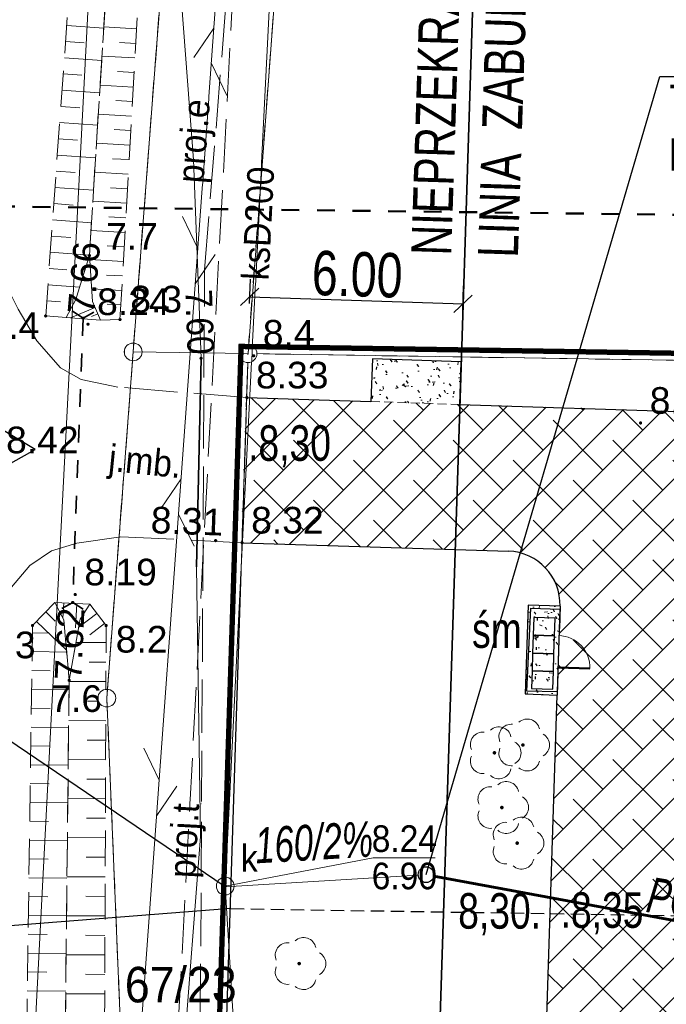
# Model space of a CAD drawing. Extents: x 5477991 to 5478204, y 5952118 to 5952269.
# Tile 7 of 10: x 5478130 to 5478148, y 5952208 to 5952235. Entities that reach past the tile are written whole.
import ezdxf
from ezdxf.enums import TextEntityAlignment as Align

# ---------------------------------------------------------------- set-up
doc = ezdxf.new("R2010")
doc.units = 0
doc.header["$LTSCALE"] = 0.5
doc.header["$PDMODE"] = 33
doc.header["$PDSIZE"] = 0.3
for name, pattern in [('1 1', [2, 1, -1]), ('2 1', [3, 2, -1]), ('3 1', [4, 3, -1]), ('EGKK', [4, 3, -1]), ('EGUG', [2, 1, -1]), ('HIDDEN', [0.375, 0.25, -0.125])]:
    doc.linetypes.add(name, pattern=pattern)
doc.layers.get('0').update_dxf_attribs({"color": 251})
doc.layers.get('Defpoints').update_dxf_attribs({"color": 251})
for name, color, linetype, lineweight in [('--- 02 KS', 32, 'Continuous', 60), ('--- 02 KS OPIS', 14, 'Continuous', 25), ('--- 02 KS OZNACZENIA', 34, 'Continuous', 25), ('--- 02 KS STUDNIA', 14, 'Continuous', 30), ('---02 KS-PRZYŁĄCZE', 24, 'Continuous', 0), ('--budynek', 7, 'Continuous', 20), ('--linia  zabudowy', 251, 'Continuous', 35), ('--naw.utw.proj', 251, 'Continuous', 0), ('--zagos.terenu', 7, 'Continuous', 30), ('EGDE', 7, 'Continuous', 20), ('EGDE_O', 7, 'Continuous', 20), ('EGKK', 251, 'Continuous', 20), ('EGPG', 251, 'Continuous', 20), ('EGPG_O', 251, 'Continuous', 20), ('EGUG', 251, 'Continuous', 20), ('OTK', 251, 'Continuous', 20), ('OTK_O', 251, 'Continuous', 20), ('OTR', 251, 'Continuous', 20), ('OTRN', 251, 'Continuous', 20), ('OTRN_O', 251, 'Continuous', 18), ('OTRS', 251, 'Continuous', 20), ('OTRS_O', 251, 'Continuous', 18), ('OTZ', 7, 'Continuous', 20), ('SUE', 251, 'Continuous', 20), ('SUE_O', 251, 'Continuous', 20), ('SUK', 251, 'Continuous', 20), ('SUK_O', 251, 'Continuous', 20), ('SUL', 251, 'Continuous', 20), ('SUPS', 251, 'Continuous', 20), ('SUPS_O', 251, 'Continuous', 0), ('SUT', 251, 'Continuous', 20), ('SUT_O', 251, 'Continuous', 20)]:
    doc.layers.add(name, color=color, linetype=linetype, lineweight=lineweight)
for name, color, linetype in [('--granica', 2, 'Continuous'), ('--rura osłonowa', 6, 'Continuous'), ('--rzędne terenu', 7, 'Continuous'), ('--utw.ażur', 251, 'Continuous'), ('Strzałka', 251, 'Continuous')]:
    doc.layers.add(name, color=color, linetype=linetype)
doc.styles.add('1-500', font='arial.ttf', dxfattribs={"width": 0.75, "height": 1.25})
doc.styles.add('BDOT', font='Arial.ttf', dxfattribs={"width": 0.9})
doc.styles.add('EGBP', font='arial.ttf')
doc.styles.add('EGiB', font='Arial.ttf', dxfattribs={"width": 0.9})
doc.styles.add('GENERATED_STYLE_5', font='ariali.ttf')
doc.styles.add('GESUT', font='Arial.ttf', dxfattribs={"width": 0.9})
doc.styles.add('PZ', font='romand.shx', dxfattribs={"width": 0.7})
doc.styles.add('STYL-1', font='arial.ttf', dxfattribs={"width": 0.75})
doc.linetypes.add('LINIA ZAB2', pattern='A,0.4,[135,RODZLIN.shx,S=0.015,R=0,X=-0.1,Y=0],0.4', length=0.8)
doc.linetypes.add('OGRODZENIE1', pattern='A,0.4,-0.06,[143,RODZLIN.shx,S=0.012,R=0,X=0,Y=0],-0.06,0.4', length=0.92)
doc.linetypes.add('SUTP', pattern='A,7.5,[50,msgB.shx,S=1,R=0,X=0,Y=0],15,[50,msgB.shx,S=1,R=180,X=0,Y=0],7.5', length=30)
doc.dimstyles.new('1-500', dxfattribs={"dimtxt": 1.25, "dimasz": 0.5, "dimexe": 0.5, "dimexo": 1, "dimgap": 0.09, "dimtad": 1, "dimzin": 0, "dimdsep": 46, "dimtxsty": '1-500', "dimblk": 'OBLIQUE', "dimcen": 0.09, "dimclrt": 256, "dimadec": 0, "dimazin": 0, "dimtfac": 1, "dimtdec": 4, "dimtix": 1, "dimtofl": 0, "dimtmove": 2, "dimatfit": 3, "dimldrblk": 'OBLIQUE', "dimfxl": 0.5, "dimfxlon": 1, "dimtvp": 0.9, "dimtolj": 1, "dimtzin": 0, "dimarcsym": 0})
doc.dimstyles.new('PZ', dxfattribs={"dimscale": 0.5, "dimtxt": 2.2, "dimasz": 0, "dimexe": 0, "dimexo": 0, "dimgap": 0.5, "dimtad": 1, "dimdec": 1, "dimlfac": 0.1, "dimzin": 0, "dimdsep": 46, "dimtxsty": 'PZ', "dimcen": 0.09, "dimse1": 1, "dimse2": 1, "dimsd1": 1, "dimsd2": 1, "dimclrd": 8, "dimclre": 8, "dimclrt": 256, "dimadec": 0, "dimazin": 0, "dimtfac": 1, "dimtdec": 1, "dimtofl": 0, "dimtmove": 1, "dimatfit": 3, "dimfxl": 1, "dimtolj": 1, "dimtzin": 0, "dimarcsym": 0})

# ---------------------------------------------------------------- blocks, each defined once
blk = doc.blocks.new('OTZL')
at = {"layer": 'OTZ', "color": 0, "lineweight": 18, "const_width": 0.1}
blk.add_lwpolyline([(-0.05, 0, 1), (0.05, 0, 1)], format="xyb", close=True, dxfattribs=at)
at = {"layer": 'OTZ', "color": 0, "lineweight": 18}
for centre, start, end in [((-0.647, 0.47), 84, 204), ((0.247, 0.761), 12, 132), ((0.8, 0), 300, 60), ((-0.647, -0.47), 156, 276), ((0.247, -0.761), 228, 348)]:
    blk.add_arc(centre, 0.7, start, end, dxfattribs=at)
blk = doc.blocks.new('OTRN')
at = {"layer": 'OTRN', "color": 0, "const_width": 0.09}
blk.add_lwpolyline([(-0.045, 0, 1), (0.045, 0, 1)], format="xyb", close=True, dxfattribs=at)
at = {"layer": 'OTRN_O', "color": 0, "style": 'BDOT'}
blk.add_attdef('RZEDNA', (0.514, 0.515), '', height=1.5, dxfattribs=at)
blk = doc.blocks.new('OTRS')
at = {"layer": 'OTRS', "color": 0, "lineweight": -3, "const_width": 0.09}
blk.add_lwpolyline([(-0.045, 0, 1), (0.045, 0, 1)], format="xyb", close=True, dxfattribs=at)
at = {"layer": 'OTRS_O', "color": 0, "style": 'BDOT'}
blk.add_attdef('RZEDNA', (0.514, 0.515), '', height=1.5, dxfattribs=at)
blk = doc.blocks.new('SUKS')
at = {"layer": 'SUK', "color": 0, "lineweight": 18}
blk.add_circle((0, 0), 0.5, dxfattribs=at)
blk = doc.blocks.new('SUPS_A')
at = {"layer": 'SUPS', "color": 0, "const_width": 0.09, "flags": 128}
blk.add_lwpolyline([(-0.045, 0, 1), (0.045, 0, 1)], format="xyb", close=True, dxfattribs=at)
at = {"layer": 'SUPS_O', "color": 0, "style": 'GESUT', "width": 0.9}
blk.add_attdef('RZG', text='', height=1.5, dxfattribs=at).set_placement((3.31, -1.44), align=Align.CENTER)
blk.add_attdef('RZD', text='', height=1.5, dxfattribs=at).set_placement((3.31, -2.04), align=Align.TOP_CENTER)
blk = doc.blocks.new('SUPS_B')
at = {"layer": 'SUPS', "color": 0, "const_width": 0.09, "flags": 128}
blk.add_lwpolyline([(-0.045, 0, 1), (0.045, 0, 1)], format="xyb", close=True, dxfattribs=at)
at = {"layer": 'SUPS_O', "color": 0, "style": 'GESUT', "width": 0.9}
blk.add_attdef('RZEDNA', (1.597, -0.736), '', height=1.5, dxfattribs=at)
blk = doc.blocks.new('EGPG_a')
at = {"layer": 'EGPG_O', "color": 0, "style": 'EGBP'}
blk.add_attdef('NRP', (0.976, 0.519), '', height=1.5, dxfattribs=at)
at = {"color": 0}
blk.add_wipeout([(0.48, 0), (0.457, 0.148), (0.388, 0.282), (0.282, 0.388), (0.148, 0.457), (0, 0.48), (-0.148, 0.457), (-0.282, 0.388), (-0.388, 0.282), (-0.457, 0.148), (-0.48, 0), (-0.457, -0.148), (-0.388, -0.282), (-0.282, -0.388), (-0.148, -0.457), (0, -0.48), (0.148, -0.457), (0.282, -0.388), (0.388, -0.282), (0.457, -0.148)], dxfattribs=at).dxf.layer = 'EGPG'
at = {"layer": 'EGPG', "color": 0, "lineweight": 18}
blk.add_circle((0, 0, 1), 0.5, dxfattribs=at)
blk = doc.blocks.new('OTKZ')
at = {"layer": 'OTK', "color": 0, "linetype": 'Continuous', "lineweight": 35}
for q in [(-0.6, -0.36), (0.6, -0.36)]:
    blk.add_line((0, 0), q, dxfattribs=at)
blk = doc.blocks.new('SUTP')
at = {"layer": 'SUT', "color": 0, "lineweight": 18}
for p, q in [((-1, 0.268), (0, 2)), ((1, -1.732), (0, 0))]:
    blk.add_line(p, q, dxfattribs=at)
blk = doc.blocks.new('_Oblique')
at = {"color": 0, "linetype": 'ByBlock', "lineweight": -2}
blk.add_line((-0.5, -0.5), (0.5, 0.5), dxfattribs=at)
blk = doc.blocks.new('*D288')
at = {"layer": '--linia  zabudowy', "color": 0, "linetype": 'Continuous', "lineweight": -2, "ltscale": 10}
for p, q in [((5478136.005, 5952227.331), (5478136.027, 5952228.017)), ((5478142.002, 5952227.138), (5478142.024, 5952227.824)), ((5478136.011, 5952227.517), (5478142.008, 5952227.324))]:
    blk.add_line(p, q, dxfattribs=at)
at = {"layer": 'Defpoints', "color": 0}
for p in [(5478142.008, 5952227.324), (5478135.973, 5952226.331), (5478141.97, 5952226.139)]:
    blk.add_point(p, dxfattribs=at)
at = {"layer": '--linia  zabudowy', "color": 0, "lineweight": -2, "xscale": 0.5, "yscale": 0.5, "zscale": 0.5}
for p, rotation in [((5478136.011, 5952227.517), 178.160296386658), ((5478142.008, 5952227.324), 358.160296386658)]:
    blk.add_blockref('_Oblique', p, dxfattribs=dict(at, rotation=rotation))
at = {"layer": '--linia  zabudowy', "lineweight": 0, "insert": (5478139.033, 5952228.148), "char_height": 1.25, "attachment_point": 5, "rotation": 358.1603, "style": '1-500'}
blk.add_mtext('\\A1;6.00', dxfattribs=at)
blk = doc.blocks.new('furtka')
at = {"linetype": 'Continuous', "lineweight": 50, "flags": 128}
blk.add_lwpolyline([(0, 0), (0, 1.005)], dxfattribs=at)
at = {"linetype": 'Continuous'}
blk.add_arc((0, 0), 1.005, 0, 90, dxfattribs=at)

msp = doc.modelspace()

# ---------------------------------------------------------------- hatches: boundary and pattern name
at = {"layer": '--naw.utw.proj', "linetype": 'HIDDEN'}
h = msp.add_hatch(dxfattribs=at)
h.set_pattern_fill('02-Tynk zaprawa', color=256, scale=0.75)
h.set_pattern_definition([(10, (2711028.111, 2969837.9876), (-0.0214054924, 2.2809355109), [0, -0.75]), (12, (2711028.336, 2969837.6126), (-0.2477180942, 2.2476122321), [0, -0.75]), (-3, (2711027.811, 2969837.4626), (0.4922419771, 2.2272904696), [0, -1.125]), (-82, (2711027.886, 2969837.575), (3.1169359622, -0.6222621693), [0, -0.375]), (23, (2711027.811, 2969837.5), (0.5016122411, 2.657232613), [0, -0.6]), (58, (2711027.661, 2969837.3126), (2.8222854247, -0.4369839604), [0, -0.45]), (79, (2711027.661, 2969837.7626), (-2.771084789, 1.0734705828), [0, -0.675]), (40, (2711028.111, 2969837.9876), (-2.12318687, 3.1137120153), [0, -0.75]), (92, (2711028.336, 2969837.6126), (-3.0060248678, 0.120164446), [0, -0.75]), (-43, (2711027.811, 2969837.4626), (3.8547490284, 3.5838575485), [0, -1.125]), (-12, (2711027.886, 2969837.575), (1.4948562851, 1.9825248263), [0, -0.375]), (63, (2711027.811, 2969837.5), (-1.2569534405, 2.3239391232), [0, -0.675]), (6, (2711027.66104, 2969837.31258), (1.161955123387, -0.292645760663), [0, -0.45]), (138, (2711027.661, 2969837.7626), (-2.8492060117, -2.3797636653), [0, -3.225]), (82, (2711028.111, 2969837.9876), (-2.1759132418, 0.684490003), [0.075, -0.75]), (-12, (2711028.336, 2969837.6126), (0.6878845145, 2.1540519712), [0.075, -0.75]), (37, (2711027.811, 2969837.4626), (-1.0545954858, 2.0226105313), [0.075, -1.125]), (-102, (2711027.886, 2969837.575), (2.7161355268, -1.6507900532), [0.075, -0.375]), (103, (2711027.811, 2969837.5), (-2.5297592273, 0.9554152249), [0.075, -0.6]), (-19, (2711027.661, 2969837.3126), (0.2090919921, -2.8482504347), [0.075, -0.45]), (9, (2711027.661, 2969837.7626), (0.0609655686, 2.9711164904), [0.075, -0.675]), (-92, (2711028.111, 2969837.9876), (3.73462829, -0.5056446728), [0.075, -0.75]), (-62, (2711028.336, 2969837.6126), (2.7544738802, 1.20975148), [0.075, -0.75]), (143, (2711027.811, 2969837.4626), (-3.459017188, -3.967155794), [0.075, -1.125]), (112, (2711027.886, 2969837.575), (-2.4795005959, 0.1306782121), [0.075, -0.375]), (-53, (2711027.811, 2969837.5), (2.6397547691, 0.1109944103), [0.075, -0.675]), (126, (2711027.66104, 2969837.31258), (-0.32753889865, 1.152605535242), [0.075, -0.45]), (38, (2711027.661, 2969837.7626), (-1.8488502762, 3.219161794), [0.075, -3.225]), (82, (2711028.1185, 2969837.9876), (-2.1759132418, 0.684490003), [0.075, -0.75]), (-12, (2711028.3435, 2969837.6126), (0.6878845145, 2.1540519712), [0.075, -0.75]), (37, (2711027.8185, 2969837.4626), (-1.0545954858, 2.0226105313), [0.075, -1.125]), (-102, (2711027.8935, 2969837.575), (2.7161355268, -1.6507900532), [0.075, -0.375]), (103, (2711027.8185, 2969837.5), (-2.5297592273, 0.9554152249), [0.075, -0.6]), (-19, (2711027.6535, 2969837.3126), (0.2090919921, -2.8482504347), [0.075, -0.45]), (9, (2711027.6535, 2969837.7626), (0.0609655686, 2.9711164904), [0.075, -0.675]), (-92, (2711028.1185, 2969837.9876), (3.73462829, -0.5056446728), [0.075, -0.75]), (-62, (2711028.3435, 2969837.6126), (2.7544738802, 1.20975148), [0.075, -0.75]), (143, (2711027.8185, 2969837.4626), (-3.459017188, -3.967155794), [0.075, -1.125]), (112, (2711027.8935, 2969837.575), (-2.4795005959, 0.1306782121), [0.075, -0.375]), (-53, (2711027.8185, 2969837.5), (2.6397547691, 0.1109944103), [0.075, -0.675]), (126, (2711027.65354, 2969837.31258), (-0.32753889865, 1.152605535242), [0.075, -0.45]), (38, (2711027.6535, 2969837.7626), (-1.8488502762, 3.219161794), [0.075, -3.225])])
h.paths.add_polyline_path([(5478139.418, 5952224.572), (5478139.457, 5952225.771), (5478141.956, 5952225.691), (5478141.917, 5952224.491)])
h = msp.add_hatch(dxfattribs=at)
h.set_pattern_fill('02-Tynk zaprawa', color=256, scale=0.75)
h.set_pattern_definition([(10, (2711033.6082, 2969837.811), (-0.0214054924, 2.2809355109), [0, -0.75]), (12, (2711033.8332, 2969837.436), (-0.2477180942, 2.2476122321), [0, -0.75]), (-3, (2711033.3082, 2969837.286), (0.4922419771, 2.2272904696), [0, -1.125]), (-82, (2711033.3832, 2969837.3985), (3.1169359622, -0.6222621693), [0, -0.375]), (23, (2711033.3082, 2969837.3235), (0.5016122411, 2.657232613), [0, -0.6]), (58, (2711033.1582, 2969837.136), (2.8222854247, -0.4369839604), [0, -0.45]), (79, (2711033.1582, 2969837.586), (-2.771084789, 1.0734705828), [0, -0.675]), (40, (2711033.6082, 2969837.811), (-2.12318687, 3.1137120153), [0, -0.75]), (92, (2711033.8332, 2969837.436), (-3.0060248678, 0.120164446), [0, -0.75]), (-43, (2711033.308, 2969837.286), (3.8547490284, 3.5838575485), [0, -1.125]), (-12, (2711033.3832, 2969837.3985), (1.4948562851, 1.9825248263), [0, -0.375]), (63, (2711033.3082, 2969837.3235), (-1.2569534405, 2.3239391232), [0, -0.675]), (6, (2711033.1582, 2969837.136), (1.161955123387, -0.292645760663), [0, -0.45]), (138, (2711033.1582, 2969837.586), (-2.8492060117, -2.3797636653), [0, -3.225]), (82, (2711033.6082, 2969837.811), (-2.1759132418, 0.684490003), [0.075, -0.75]), (-12, (2711033.8332, 2969837.436), (0.6878845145, 2.1540519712), [0.075, -0.75]), (37, (2711033.3082, 2969837.286), (-1.0545954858, 2.0226105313), [0.075, -1.125]), (-102, (2711033.3832, 2969837.3985), (2.7161355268, -1.6507900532), [0.075, -0.375]), (103, (2711033.3082, 2969837.3235), (-2.5297592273, 0.9554152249), [0.075, -0.6]), (-19, (2711033.1582, 2969837.136), (0.2090919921, -2.8482504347), [0.075, -0.45]), (9, (2711033.1582, 2969837.586), (0.0609655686, 2.9711164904), [0.075, -0.675]), (-92, (2711033.6082, 2969837.811), (3.73462829, -0.5056446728), [0.075, -0.75]), (-62, (2711033.8332, 2969837.436), (2.7544738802, 1.20975148), [0.075, -0.75]), (143, (2711033.308, 2969837.286), (-3.459017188, -3.967155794), [0.075, -1.125]), (112, (2711033.3832, 2969837.3985), (-2.4795005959, 0.1306782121), [0.075, -0.375]), (-53, (2711033.3082, 2969837.3235), (2.6397547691, 0.1109944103), [0.075, -0.675]), (126, (2711033.1582, 2969837.136), (-0.32753889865, 1.152605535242), [0.075, -0.45]), (38, (2711033.1582, 2969837.586), (-1.8488502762, 3.219161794), [0.075, -3.225]), (82, (2711033.6157, 2969837.811), (-2.1759132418, 0.684490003), [0.075, -0.75]), (-12, (2711033.8407, 2969837.436), (0.6878845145, 2.1540519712), [0.075, -0.75]), (37, (2711033.3157, 2969837.286), (-1.0545954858, 2.0226105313), [0.075, -1.125]), (-102, (2711033.3907, 2969837.3985), (2.7161355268, -1.6507900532), [0.075, -0.375]), (103, (2711033.3157, 2969837.3235), (-2.5297592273, 0.9554152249), [0.075, -0.6]), (-19, (2711033.1507, 2969837.136), (0.2090919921, -2.8482504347), [0.075, -0.45]), (9, (2711033.1507, 2969837.586), (0.0609655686, 2.9711164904), [0.075, -0.675]), (-92, (2711033.6157, 2969837.811), (3.73462829, -0.5056446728), [0.075, -0.75]), (-62, (2711033.8407, 2969837.436), (2.7544738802, 1.20975148), [0.075, -0.75]), (143, (2711033.3157, 2969837.286), (-3.459017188, -3.967155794), [0.075, -1.125]), (112, (2711033.3907, 2969837.3985), (-2.4795005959, 0.1306782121), [0.075, -0.375]), (-53, (2711033.3157, 2969837.3235), (2.6397547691, 0.1109944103), [0.075, -0.675]), (126, (2711033.1507, 2969837.136), (-0.32753889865, 1.152605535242), [0.075, -0.45]), (38, (2711033.1507, 2969837.586), (-1.8488502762, 3.219161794), [0.075, -3.225])])
h.paths.add_polyline_path([(5478143.837, 5952218.844), (5478144.736, 5952218.815), (5478144.656, 5952216.316), (5478143.757, 5952216.345)])
at = {"layer": '--utw.ażur'}
h = msp.add_hatch(dxfattribs=at)
h.set_pattern_fill('ANSI38', color=256, scale=0.25, style=0)
h.paths.add_polyline_path([(5478144.246, 5952203.557, -0.284874), (5478146.06, 5952201.747), (5478149.687, 5952201.63), (5478150.3, 5952220.716), (5478156.301, 5952220.533), (5478156.414, 5952224.036), (5478141.917, 5952224.491), (5478139.418, 5952224.572), (5478135.906, 5952224.684), (5478135.77, 5952220.602), (5478143.285, 5952220.362, -0.405573), (5478144.737, 5952218.863), (5478144.656, 5952216.316)])

# ---------------------------------------------------------------- linework, layer by layer
at = {"layer": '--- 02 KS', "color": 32}
msp.add_line((5478141.187, 5952211.222), (5478156.207, 5952208.448), dxfattribs=at)
at = {"layer": '--- 02 KS STUDNIA'}
msp.add_circle((5478140.969, 5952211.262), 0.221, dxfattribs=at)
at = {"layer": '--linia  zabudowy', "linetype": 'LINIA ZAB2', "ltscale": 10}
msp.add_lwpolyline([(5478142.281, 5952235.821), (5478142.121, 5952230.823), (5478141.96, 5952225.826), (5478141.057, 5952197.707)], dxfattribs=at)
at = {"layer": '--zagos.terenu', "linetype": 'Continuous'}
for p, q in [((5478135.928, 5952224.684), (5478139.418, 5952224.572)), ((5478141.917, 5952224.491), (5478156.41, 5952224.026)), ((5478135.792, 5952220.602), (5478143.285, 5952220.362)), ((5478144.246, 5952203.556), (5478144.656, 5952216.316))]:
    msp.add_line(p, q, dxfattribs=at)
at = {"layer": '--zagos.terenu', "linetype": 'HIDDEN', "lineweight": 20, "ltscale": 2}
msp.add_line((5478139.418, 5952224.572), (5478141.917, 5952224.491), dxfattribs=at)
at = {"layer": '--zagos.terenu', "linetype": 'HIDDEN', "lineweight": 25, "ltscale": 5}
msp.add_line((5478144.736, 5952218.815), (5478144.656, 5952216.316), dxfattribs=at)
at = {"layer": '--zagos.terenu', "linetype": 'Continuous'}
for points in [[(5478141.917, 5952224.491), (5478141.956, 5952225.691), (5478139.457, 5952225.771), (5478139.418, 5952224.572)], [(5478144.736, 5952218.815), (5478143.837, 5952218.844), (5478143.757, 5952216.345), (5478144.656, 5952216.316)]]:
    msp.add_lwpolyline(points, dxfattribs=at)
at = {"layer": '--zagos.terenu', "linetype": 'Continuous', "flags": 128}
msp.add_lwpolyline([(5478129.973, 5952223.228), (5478127.415, 5952224.748), (5478127.378, 5952221.772)], close=True, dxfattribs=at)
at = {"layer": '--zagos.terenu', "linetype": 'Continuous', "lineweight": 25, "ltscale": 5, "flags": 128}
for points in [[(5478143.981, 5952217.996), (5478144.581, 5952217.977), (5478144.597, 5952218.477), (5478143.997, 5952218.496)], [(5478143.965, 5952217.496), (5478144.565, 5952217.477), (5478144.581, 5952217.977), (5478143.981, 5952217.996)], [(5478143.949, 5952216.997), (5478144.549, 5952216.977), (5478144.565, 5952217.477), (5478143.965, 5952217.496)], [(5478143.933, 5952216.497), (5478144.533, 5952216.478), (5478144.549, 5952216.977), (5478143.949, 5952216.997)]]:
    msp.add_lwpolyline(points, close=True, dxfattribs=at)
at = {"layer": '--zagos.terenu', "linetype": 'Continuous'}
msp.add_arc((5478143.237, 5952218.863), 1.5, 358.1603, 88.1603, dxfattribs=at)
at = {"color": 104}
msp.add_line((5478143.829, 5952218.588), (5478143.764, 5952216.589), dxfattribs=at)
at = {"color": 6, "linetype": 'HIDDEN', "lineweight": 30, "ltscale": 3}
msp.add_line((5478135.474, 5952210.307), (5478159.821, 5952209.926), dxfattribs=at)
at = {"color": 0, "linetype": 'OGRODZENIE1', "lineweight": 30, "ltscale": 3}
msp.add_lwpolyline([(5478143.91, 5952218.758), (5478144.734, 5952218.731), (5478144.659, 5952216.401), (5478143.8, 5952216.425)], close=True, dxfattribs=at)
at = {"layer": 'OTK', "linetype": '3 1', "lineweight": 18}
msp.add_lwpolyline([(5478128.68, 5952218.43), (5478129.31, 5952219.35), (5478129.82, 5952219.96), (5478130.43, 5952220.37), (5478131.15, 5952220.59), (5478132.38, 5952220.77), (5478135.792, 5952220.602), (5478135.928, 5952224.684), (5478133.98, 5952224.84), (5478132.3, 5952224.98), (5478131.27, 5952225.19), (5478130.69, 5952225.52), (5478130.02, 5952226.28), (5478129.5, 5952227.17), (5478129.06, 5952228.05), (5478128.95, 5952224.6), (5478128.8, 5952220.95)], close=True, dxfattribs=at)
at = {"layer": 'OTK', "linetype": '1 1', "lineweight": 35, "flags": 128}
msp.add_lwpolyline([(5478131.32, 5952226.92), (5478131.03, 5952218.92)], dxfattribs=at)
at = {"layer": 'OTR'}
for p, q in [((5478130.861, 5952235.157), (5478131.902, 5952235.082)), ((5478132.828, 5952235.058), (5478131.904, 5952235.111)), ((5478130.828, 5952234.701), (5478131.351, 5952234.663)), ((5478132.805, 5952234.649), (5478132.342, 5952234.676)), ((5478130.795, 5952234.245), (5478131.845, 5952234.169)), ((5478132.782, 5952234.24), (5478131.853, 5952234.293)), ((5478130.762, 5952233.789), (5478131.289, 5952233.751)), ((5478132.758, 5952233.831), (5478132.293, 5952233.858)), ((5478132.735, 5952233.422), (5478131.801, 5952233.476)), ((5478130.729, 5952233.333), (5478131.788, 5952233.256)), ((5478132.711, 5952233.013), (5478132.244, 5952233.04)), ((5478130.696, 5952232.877), (5478131.228, 5952232.838)), ((5478132.688, 5952232.605), (5478131.75, 5952232.658)), ((5478130.663, 5952232.421), (5478131.73, 5952232.344)), ((5478132.665, 5952232.196), (5478132.194, 5952232.223)), ((5478130.63, 5952231.965), (5478131.166, 5952231.926)), ((5478132.641, 5952231.787), (5478131.699, 5952231.841)), ((5478130.597, 5952231.508), (5478131.673, 5952231.431)), ((5478132.618, 5952231.378), (5478132.145, 5952231.405)), ((5478130.564, 5952231.052), (5478131.104, 5952231.013)), ((5478132.594, 5952230.969), (5478131.647, 5952231.023)), ((5478130.531, 5952230.596), (5478131.616, 5952230.518)), ((5478132.571, 5952230.56), (5478132.096, 5952230.587)), ((5478132.547, 5952230.151), (5478131.596, 5952230.206)), ((5478130.498, 5952230.14), (5478131.043, 5952230.101)), ((5478130.465, 5952229.684), (5478131.558, 5952229.605)), ((5478132.524, 5952229.742), (5478132.047, 5952229.77)), ((5478132.501, 5952229.333), (5478131.545, 5952229.388)), ((5478130.432, 5952229.228), (5478130.981, 5952229.188)), ((5478130.4, 5952228.772), (5478131.501, 5952228.692)), ((5478132.477, 5952228.924), (5478131.998, 5952228.952)), ((5478132.454, 5952228.516), (5478131.508, 5952228.57)), ((5478130.367, 5952228.316), (5478130.866, 5952228.28)), ((5478132.43, 5952228.107), (5478131.983, 5952228.132)), ((5478130.334, 5952227.86), (5478131.229, 5952227.795)), ((5478132.407, 5952227.698), (5478131.565, 5952227.746)), ((5478130.301, 5952227.404), (5478130.685, 5952227.376)), ((5478131.661, 5952227.219), (5478130.965, 5952226.93)), ((5478132.383, 5952227.289), (5478131.999, 5952227.311)), ((5478131.735, 5952227.04), (5478131.561, 5952226.967)), ((5478130.777, 5952218.907), (5478130.755, 5952218.478)), ((5478131.144, 5952218.889), (5478131.109, 5952218.21)), ((5478130.273, 5952218.655), (5478130.539, 5952218.396)), ((5478131.708, 5952218.611), (5478131.199, 5952218.221)), ((5478130.016, 5952218.389), (5478130.855, 5952217.576)), ((5478131.928, 5952218.325), (5478131.516, 5952218.009)), ((5478129.897, 5952218.067), (5478130.355, 5952218.06)), ((5478131.968, 5952217.79), (5478131.122, 5952217.793)), ((5478129.889, 5952217.537), (5478130.86, 5952217.523)), ((5478131.966, 5952217.241), (5478131.494, 5952217.243)), ((5478129.882, 5952217.007), (5478130.394, 5952216.999)), ((5478131.964, 5952216.692), (5478130.93, 5952216.696)), ((5478129.874, 5952216.477), (5478130.927, 5952216.461)), ((5478131.962, 5952216.143), (5478131.443, 5952216.145)), ((5478129.867, 5952215.947), (5478130.394, 5952215.939)), ((5478131.96, 5952215.594), (5478130.918, 5952215.598)), ((5478129.859, 5952215.416), (5478130.915, 5952215.401)), ((5478131.958, 5952215.045), (5478131.435, 5952215.047)), ((5478129.851, 5952214.886), (5478130.38, 5952214.879)), ((5478129.844, 5952214.356), (5478130.904, 5952214.341)), ((5478131.956, 5952214.496), (5478130.905, 5952214.5)), ((5478129.836, 5952213.826), (5478130.367, 5952213.819)), ((5478131.954, 5952213.947), (5478131.427, 5952213.949)), ((5478129.828, 5952213.296), (5478130.892, 5952213.281)), ((5478131.952, 5952213.398), (5478130.893, 5952213.401)), ((5478129.821, 5952212.766), (5478130.354, 5952212.758)), ((5478131.95, 5952212.849), (5478131.419, 5952212.85)), ((5478129.813, 5952212.236), (5478130.88, 5952212.221)), ((5478131.948, 5952212.299), (5478130.881, 5952212.303)), ((5478129.806, 5952211.706), (5478130.34, 5952211.698)), ((5478131.946, 5952211.75), (5478131.41, 5952211.752)), ((5478129.798, 5952211.176), (5478130.869, 5952211.16)), ((5478131.944, 5952211.201), (5478130.869, 5952211.205)), ((5478129.79, 5952210.646), (5478130.327, 5952210.638)), ((5478131.942, 5952210.652), (5478131.402, 5952210.654)), ((5478129.783, 5952210.116), (5478130.857, 5952210.1)), ((5478131.94, 5952210.103), (5478130.857, 5952210.107)), ((5478129.775, 5952209.586), (5478130.313, 5952209.578)), ((5478131.937, 5952209.554), (5478131.394, 5952209.556)), ((5478129.768, 5952209.056), (5478130.845, 5952209.04)), ((5478131.935, 5952209.005), (5478130.845, 5952209.009)), ((5478129.76, 5952208.525), (5478130.3, 5952208.518)), ((5478131.933, 5952208.456), (5478131.386, 5952208.458)), ((5478129.752, 5952207.995), (5478130.834, 5952207.98)), ((5478131.931, 5952207.907), (5478130.833, 5952207.911))]:
    msp.add_line(p, q, dxfattribs=at)
at = {"layer": 'OTR', "linetype": '2 1', "lineweight": 18}
for points in [[(5478130.85, 5952226.94), (5478131.12, 5952227.44), (5478131.5, 5952228.68), (5478132.62, 5952246.5), (5478132.37, 5952248.3), (5478132.17, 5952248.85), (5478131.85, 5952248.84), (5478130.27, 5952226.98)], [(5478133.15, 5952248.78), (5478132.85, 5952248.28), (5478132.62, 5952246.5), (5478131.5, 5952228.68), (5478131.59, 5952227.39), (5478131.81, 5952226.86), (5478132.36, 5952226.88), (5478133.61, 5952248.7)], [(5478130.85, 5952226.94), (5478131.81, 5952226.86), (5478131.59, 5952227.39), (5478131.5, 5952228.68), (5478131.12, 5952227.44)], [(5478130.53, 5952218.92), (5478130.78, 5952218.43), (5478130.93, 5952216.73), (5478131.24, 5952218.45), (5478131.51, 5952218.87)]]:
    msp.add_lwpolyline(points, close=True, dxfattribs=at)
for points in [[(5478131.389, 5952170.103), (5478131.02, 5952177.9), (5478130.74, 5952199.46), (5478130.93, 5952216.73), (5478130.78, 5952218.43), (5478130.53, 5952218.92), (5478129.9, 5952218.27), (5478129.63, 5952199.49), (5478129.66, 5952187.82), (5478130.01, 5952177.81), (5478130.345, 5952170.112)], [(5478132.241, 5952170.434), (5478131.84, 5952177.88), (5478131.9, 5952199.5), (5478131.97, 5952218.27), (5478131.51, 5952218.87), (5478131.24, 5952218.45), (5478130.93, 5952216.73), (5478130.74, 5952199.46), (5478131.02, 5952177.9), (5478131.359, 5952170.742)]]:
    msp.add_lwpolyline(points, dxfattribs=at)
at = {"layer": 'SUL', "lineweight": 35}
msp.add_lwpolyline([(5478134.64, 5952225.79), (5478134.51, 5952219.92)], dxfattribs=at)

# ---------------------------------------------------------------- block references
at = {"layer": '--budynek', "linetype": 'Continuous', "xscale": -0.9000000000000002, "yscale": 0.9000000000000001, "rotation": 268.1767586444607}
msp.add_blockref('furtka', (5478144.669, 5952217.087), dxfattribs=at)
at = {"layer": 'OTK', "xscale": 0.5, "yscale": 0.5, "zscale": 0.5}
for p, rotation in [((5478131.32, 5952226.92), 177.9239370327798), ((5478131.03, 5952218.92), 357.9239370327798)]:
    msp.add_blockref('OTKZ', p, dxfattribs=dict(at, rotation=rotation))
at = {"layer": 'OTRN'}
ref = msp.add_blockref('OTRN', (5478131.5, 5952228.68), dxfattribs=dict(at, xscale=0.5, yscale=0.5, zscale=0.5, rotation=360))
ref.add_attrib('RZEDNA', '7.7', (5478131.967, 5952228.844, 7.7), dxfattribs={"layer": 'OTRN_O', "color": 0, "height": 0.75, "style": 'BDOT'})
ref = msp.add_blockref('OTRN', (5478132.36, 5952226.88), dxfattribs=dict(at, xscale=0.5, yscale=0.5, zscale=0.5, rotation=360))
ref.add_attrib('RZEDNA', '8.3', (5478132.65, 5952227.08, 8.3), dxfattribs={"layer": 'OTRN_O', "color": 0, "height": 0.75, "style": 'BDOT'})
ref = msp.add_blockref('OTRN', (5478130.27, 5952226.98), dxfattribs=dict(at, xscale=0.5, yscale=0.5, zscale=0.5, rotation=360))
ref.add_attrib('RZEDNA', '8.4', (5478128.636, 5952226.333, 8.4), dxfattribs={"layer": 'OTRN_O', "color": 0, "height": 0.75, "style": 'BDOT'})
at = {"layer": 'OTRN', "xscale": 0.5, "yscale": 0.5, "zscale": 0.5}
msp.add_blockref('OTRN', (5478147, 5952223.97, 8.361), dxfattribs=at).add_auto_attribs({'RZEDNA': '8.4'})
at = {"layer": 'OTRN'}
ref = msp.add_blockref('OTRN', (5478129.9, 5952218.27), dxfattribs=dict(at, xscale=0.5, yscale=0.5, zscale=0.5, rotation=360))
ref.add_attrib('RZEDNA', '8.3', (5478128.53, 5952217.35, 8.3), dxfattribs={"layer": 'OTRN_O', "color": 0, "height": 0.75, "style": 'BDOT'})
ref = msp.add_blockref('OTRN', (5478131.97, 5952218.27), dxfattribs=dict(at, xscale=0.5, yscale=0.5, zscale=0.5, rotation=360))
ref.add_attrib('RZEDNA', '8.2', (5478132.24, 5952217.51, 8.2), dxfattribs={"layer": 'OTRN_O', "color": 0, "height": 0.75, "style": 'BDOT'})
ref = msp.add_blockref('OTRN', (5478130.93, 5952216.73), dxfattribs=dict(at, xscale=0.5, yscale=0.5, zscale=0.5, rotation=360))
ref.add_attrib('RZEDNA', '7.6', (5478130.4, 5952215.84, 7.6), dxfattribs={"layer": 'OTRN_O', "color": 0, "height": 0.75, "style": 'BDOT'})
at = {"layer": 'OTRS'}
ref = msp.add_blockref('OTRS', (5478131.32, 5952226.92, 7.661), dxfattribs=dict(at, xscale=0.5, yscale=0.5, zscale=0.5))
ref.add_attrib('RZEDNA', '7.66', (5478131.631, 5952227.004, 7.661), dxfattribs={"layer": 'OTRS_O', "color": 0, "height": 0.75, "rotation": 445.0377, "style": 'BDOT'})
at = {"layer": 'OTRS', "xscale": 0.5, "yscale": 0.5, "zscale": 0.5}
for p, values in [((5478135.928, 5952224.684, 8.33), {'RZEDNA': '8.33'}), ((5478128.9, 5952222.86, 8.421), {'RZEDNA': '8.42'}), ((5478135.792, 5952220.602, 8.49), {'RZEDNA': '8.32'}), ((5478131.102, 5952219.143, 8.185), {'RZEDNA': '8.19'})]:
    msp.add_blockref('OTRS', p, dxfattribs=at).add_auto_attribs(values)
at = {"layer": 'OTRS'}
ref = msp.add_blockref('OTRS', (5478135.05, 5952220.66), dxfattribs=dict(at, xscale=0.5, yscale=0.5, zscale=0.5, rotation=360))
ref.add_attrib('RZEDNA', '8.31', (5478133.215, 5952220.87, 8.31), dxfattribs={"layer": 'OTRS_O', "color": 0, "height": 0.75, "rotation": 358.0385, "style": 'BDOT'})
ref = msp.add_blockref('OTRS', (5478131.03, 5952218.92, 7.621), dxfattribs=dict(at, xscale=0.5, yscale=0.5, zscale=0.5))
ref.add_attrib('RZEDNA', '7.62', (5478131.272, 5952216.716, 7.621), dxfattribs={"layer": 'OTRS_O', "color": 0, "height": 0.75, "rotation": 447.4647, "style": 'BDOT'})
at = {"layer": 'OTZ', "lineweight": 18, "xscale": 0.5, "yscale": 0.5, "zscale": 0.5}
for p in [(5478143.69, 5952214.91, 8.428), (5478142.89, 5952214.69, 8.209), (5478143.1, 5952213.15, 8.202), (5478143.53, 5952212.15, 8.285)]:
    msp.add_blockref('OTZL', p, dxfattribs=at)
at = {"layer": 'OTZ', "xscale": 0.5, "yscale": 0.5, "zscale": 0.5, "rotation": 360}
msp.add_blockref('OTZL', (5478137.4, 5952208.76), dxfattribs=at)
at = {"layer": 'SUK', "xscale": 0.5, "yscale": 0.5, "zscale": 0.5, "rotation": 360}
msp.add_blockref('SUKS', (5478135.32, 5952210.94), dxfattribs=at)
at = {"layer": 'SUPS'}
ref = msp.add_blockref('SUPS_B', (5478134.64, 5952225.79), dxfattribs=dict(at, xscale=0.5, yscale=0.5, zscale=0.5, rotation=360))
ref.add_attrib('RZEDNA', '7.60', dxfattribs={"layer": 'SUPS_O', "color": 0, "height": 0.75, "rotation": 272.155, "style": 'GESUT', "width": 0.9}).set_placement((5478134.57, 5952227.73, 7.6), align=Align.MIDDLE_LEFT)
at = {"layer": 'SUT', "linetype": 'SUTP', "lineweight": 18, "xscale": 0.5, "yscale": 0.5, "zscale": 0.5}
for p, rotation in [((5478134.551, 5952228.881), 175.846478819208), ((5478134.008, 5952221.401), 355.846478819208)]:
    msp.add_blockref('SUTP', p, dxfattribs=dict(at, rotation=rotation))

# ---------------------------------------------------------------- texts
at = {"layer": '--- 02 KS OPIS', "linetype": 'Continuous', "lineweight": 18, "style": 'GENERATED_STYLE_5', "width": 0.7}
for s, rotation, p in [('160/2%', 3.3663, (5478136.188, 5952211.579, 909.49)), ('PCV160/1,5%', 350.5943, (5478147.126, 5952210.218, 909.49))]:
    msp.add_text(s, height=1, rotation=rotation, dxfattribs=at).set_placement(p)
at = {"layer": '--- 02 KS OZNACZENIA', "linetype": 'Continuous', "insert": (5478150.601, 5952232.206), "char_height": 0.91, "attachment_point": 6, "style": 'PZ'}
msp.add_mtext('\\fTahoma|b0|i0|c238|p32;T=8,30\\PK=7,01', dxfattribs=at)
at = {"layer": '--linia  zabudowy', "insert": (5478141.51, 5952258.556), "char_height": 1.5, "width": 59.72916, "attachment_point": 2, "rotation": 88.1603, "style": '1-500'}
msp.add_mtext('\\pxql;{\\H0.75x;NIEPRZEKRACZALNA\\P\\pxql;LINIA  ZABUDOWY}', dxfattribs=at)
at = {"layer": '--rzędne terenu', "char_height": 1, "width": 11.893, "attachment_point": 1, "style": 'STYL-1'}
for s, insert in [('.8,30 ', (5478135.963, 5952223.905, -10.26)), ('8,30. ', (5478141.871, 5952210.742, -2.051)), ('.8,35 ', (5478144.751, 5952210.766, -18.512))]:
    msp.add_mtext(s, dxfattribs=dict(at, insert=insert))
at = {"color": 0, "linetype": 'Continuous', "insert": (5478142.262, 5952218.643), "char_height": 1, "width": 0.99254, "attachment_point": 1, "style": '1-500'}
msp.add_mtext('śm', dxfattribs=at)
at = {"layer": 'EGDE_O', "insert": (5478132.496, 5952207.654), "char_height": 1, "attachment_point": 7, "style": 'EGiB'}
msp.add_mtext('67/23', dxfattribs=at)
at = {"layer": 'OTK_O', "insert": (5478131.991, 5952222.399), "char_height": 0.75, "attachment_point": 7, "rotation": 354.1979, "style": 'BDOT'}
msp.add_mtext('j.mb.', dxfattribs=at)
at = {"layer": 'SUK_O', "insert": (5478135.76, 5952211.35), "char_height": 0.75, "attachment_point": 7, "style": 'GESUT'}
msp.add_mtext('k', dxfattribs=at)

# ---------------------------------------------------------------- leaders
at = {"layer": '--- 02 KS OZNACZENIA', "linetype": 'Continuous', "annotation_type": 0, "has_hookline": 1, "hookline_direction": 0, "text_width": 1.278}
msp.add_leader([(5478140.969, 5952211.262), (5478147.544, 5952233.716)], dimstyle='PZ', override={"dimgap": 0.2, "dimclrd": 256}, dxfattribs=at)
at = {"layer": '--rura osłonowa', "linetype": 'Continuous', "annotation_type": 0, "has_hookline": 1, "hookline_direction": 1, "text_width": 1.179}
msp.add_leader([(5478135.474, 5952210.307), (5478128.097, 5952209.732)], dimstyle='PZ', override={"dimgap": 0.2, "dimclrd": 256}, dxfattribs=at)

# ---------------------------------------------------------------- next in the draw order: linework, layer by layer
at = {"layer": '---02 KS-PRZYŁĄCZE'}
msp.add_line((5478140.748, 5952211.249), (5478135.32, 5952210.918), dxfattribs=at)
msp.add_line((5478135.06, 5952197.9), (5478135.764, 5952219.804))
at = {"layer": 'EGDE', "lineweight": 18}
msp.add_lwpolyline([(5478135.06, 5952197.9), (5478182.42, 5952197.17), (5478183.22, 5952225.18), (5478135.96, 5952225.92)], close=True, dxfattribs=at)
at = {"layer": 'EGKK', "linetype": 'EGKK', "lineweight": 18}
msp.add_lwpolyline([(5478135.06, 5952197.9), (5478182.42, 5952197.17), (5478183.22, 5952225.18), (5478135.96, 5952225.92)], close=True, dxfattribs=at)
at = {"layer": 'EGUG', "linetype": 'EGUG', "lineweight": 18}
msp.add_lwpolyline([(5478135.06, 5952197.9), (5478182.42, 5952197.17), (5478183.22, 5952225.18), (5478135.96, 5952225.92)], close=True, dxfattribs=at)
at = {"layer": 'SUE', "linetype": '3 1', "lineweight": 18}
msp.add_lwpolyline([(5478116.68, 5952186.92), (5478116.56, 5952196.92), (5478134.56, 5952197.25), (5478134.74, 5952228.28), (5478137.44, 5952261.9), (5478138.39, 5952261.75), (5478138.62, 5952261.73), (5478140.85, 5952261.47), (5478140.97, 5952261.23)], dxfattribs=at)
at = {"layer": 'SUPS', "linetype": 'Continuous'}
msp.add_lwpolyline([(5478135.32, 5952210.94), (5478139.478, 5952211.737), (5478141.228, 5952211.737)], dxfattribs=at)

# ---------------------------------------------------------------- next in the draw order: block references
at = {"layer": 'SUPS'}
ref = msp.add_blockref('SUPS_A', (5478135.32, 5952210.94), dxfattribs=dict(at, xscale=0.5, yscale=0.5, zscale=0.5, rotation=360))
ref.add_attrib('RZG', '8.24', (5478139.44, 5952211.9, 8.24), dxfattribs={"layer": 'SUPS_O', "color": 0, "height": 0.75, "style": 'GESUT', "width": 0.9})
ref.add_attrib('RZD', '6.90', dxfattribs={"layer": 'SUPS_O', "color": 0, "height": 0.75, "style": 'GESUT', "width": 0.9}).set_placement((5478140.356, 5952211.6, 8.24), align=Align.TOP_CENTER)

# ---------------------------------------------------------------- next in the draw order: texts
at = {"layer": 'SUE_O', "insert": (5478134.93, 5952230.68), "char_height": 0.75, "attachment_point": 7, "rotation": 85.408, "style": 'GESUT', "bg_fill": 3, "box_fill_scale": 1.1, "bg_fill_color": 256, "bg_fill_transparency": 0}
msp.add_mtext('proj.e', dxfattribs=at)
at = {"layer": 'SUT_O', "insert": (5478134.7, 5952211.143), "char_height": 0.75, "attachment_point": 7, "rotation": 86.975, "style": 'GESUT', "bg_fill": 3, "box_fill_scale": 1.1, "bg_fill_color": 256, "bg_fill_transparency": 0}
msp.add_mtext('proj.t', dxfattribs=at)

# ---------------------------------------------------------------- next in the draw order: linework, layer by layer
at = {"layer": 'EGDE', "lineweight": 18}
msp.add_lwpolyline([(5478138.643, 5952261.948), (5478135.96, 5952225.92), (5478183.22, 5952225.18), (5478182.42, 5952197.17), (5478135.06, 5952197.9), (5478134.54, 5952169.916)], dxfattribs=at)
msp.add_lwpolyline([(5478131.99, 5952216.23), (5478132.75, 5952197.94), (5478135.06, 5952197.9), (5478135.96, 5952225.92), (5478132.73, 5952225.97)], close=True, dxfattribs=at)
at = {"layer": 'SUE', "lineweight": 18}
msp.add_lwpolyline([(5478129.12, 5952196.94), (5478130.66, 5952197.19), (5478132.58, 5952197.2), (5478133.83, 5952197.25), (5478134.36, 5952197.45), (5478134.58, 5952197.99), (5478134.15, 5952206.13), (5478134.62, 5952212.34), (5478134.51, 5952219.92), (5478134.64, 5952225.79), (5478134.43, 5952231.37), (5478134.03, 5952236.57), (5478134.24, 5952241.09), (5478133.9, 5952245.18), (5478133.67, 5952247.41), (5478133.6, 5952249.4), (5478133.94, 5952255.78), (5478134.08, 5952257.6), (5478134.42, 5952258.55), (5478134.92, 5952258.91), (5478135.57, 5952259.4), (5478136.08, 5952259.5), (5478136.24, 5952259.5)], dxfattribs=at)

# ---------------------------------------------------------------- next in the draw order: block references
at = {"layer": 'SUT', "linetype": 'SUTP', "lineweight": 18, "xscale": 0.5, "yscale": 0.5, "zscale": 0.5}
for p, rotation in [((5478134.929, 5952234.079), 355.8464788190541), ((5478133.465, 5952213.92), 175.846478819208)]:
    msp.add_blockref('SUTP', p, dxfattribs=dict(at, rotation=rotation))

# ---------------------------------------------------------------- next in the draw order: block references
at = {"layer": 'EGPG', "xscale": 0.5, "yscale": 0.5, "zscale": 0.5, "rotation": 360}
for p in [(5478132.73, 5952225.97), (5478135.96, 5952225.92), (5478131.99, 5952216.23)]:
    msp.add_blockref('EGPG_a', p, dxfattribs=at)

# ---------------------------------------------------------------- next in the draw order: texts
at = {"layer": 'SUK_O', "insert": (5478136.17, 5952227.99), "char_height": 0.75, "attachment_point": 4, "rotation": 87.1343, "style": 'GESUT', "bg_fill": 3, "box_fill_scale": 1.1, "bg_fill_color": 256, "bg_fill_transparency": 0}
msp.add_mtext('ksD200', dxfattribs=at)

# ---------------------------------------------------------------- next in the draw order: linework, layer by layer
at = {"layer": '--granica', "lineweight": 40, "const_width": 0.15, "flags": 128}
msp.add_lwpolyline([(5478135.766, 5952226.123), (5478183.426, 5952225.377), (5478182.614, 5952196.967), (5478134.854, 5952197.703)], close=True, dxfattribs=at)
at = {"layer": 'EGDE', "lineweight": 18}
for points in [[(5478135.459, 5952261.541), (5478132.73, 5952225.97), (5478135.96, 5952225.92), (5478138.642, 5952261.931)], [(5478133.87, 5952170.732), (5478132.75, 5952197.94), (5478131.99, 5952216.23), (5478132.73, 5952225.97), (5478135.46, 5952261.562)]]:
    msp.add_lwpolyline(points, dxfattribs=at)
at = {"layer": 'EGUG', "linetype": 'EGUG', "lineweight": 18}
for points in [[(5478133.878, 5952170.536), (5478132.75, 5952197.94), (5478131.99, 5952216.23), (5478132.73, 5952225.97), (5478135.479, 5952261.807)], [(5478134.566, 5952171.322), (5478135.06, 5952197.9), (5478135.96, 5952225.92), (5478138.641, 5952261.913)], [(5478135.458, 5952261.531), (5478132.73, 5952225.97), (5478131.99, 5952216.23), (5478132.75, 5952197.94), (5478133.841, 5952171.424)]]:
    msp.add_lwpolyline(points, dxfattribs=at)
at = {"layer": 'Strzałka', "linetype": '1 1', "lineweight": 50, "flags": 128}
msp.add_lwpolyline([(5478188.435, 5952229.332), (5478187.552, 5952193.554), (5478113.251, 5952194.092), (5478113.161, 5952230.256), (5478188.435, 5952229.332), (5478188.435, 5952229.332)], dxfattribs=at)
at = {"layer": 'SUK', "lineweight": 18}
for points in [[(5478132.942, 5952171.567), (5478132.46, 5952175.59), (5478129.6, 5952199.72), (5478132.13, 5952248.55)], [(5478137.704, 5952171.888), (5478135.32, 5952210.94), (5478137.17, 5952247.91)]]:
    msp.add_lwpolyline(points, dxfattribs=at)
at = {"layer": 'SUT', "linetype": '3 1', "lineweight": 18}
for points in [[(5478133.821, 5952169.105), (5478134, 5952207.05), (5478136.79, 5952259.85), (5478141.44, 5952266.25)], [(5478133.828, 5952170.469), (5478134, 5952207.05), (5478136.79, 5952259.85), (5478141.44, 5952266.25)]]:
    msp.add_lwpolyline(points, dxfattribs=at)
at = {"layer": 'SUT', "linetype": 'Continuous', "lineweight": 18, "flags": 128}
msp.add_lwpolyline([(5478136.83, 5952260.26), (5478132.65, 5952202.7), (5478133.996, 5952170.257)], dxfattribs=at)

# ---------------------------------------------------------------- next in the draw order: block references
at = {"layer": 'OTRN', "xscale": 0.5, "yscale": 0.5, "zscale": 0.5}
msp.add_blockref('OTRN', (5478136.12, 5952225.86, 8.416), dxfattribs=at).add_auto_attribs({'RZEDNA': '8.4'})
at = {"layer": 'OTRS', "xscale": 0.5, "yscale": 0.5, "zscale": 0.5}
msp.add_blockref('OTRS', (5478131.46, 5952226.748, 8.242), dxfattribs=at).add_auto_attribs({'RZEDNA': '8.24'})

# ---------------------------------------------------------------- next in the draw order: dimensions: what is measured, and where the dimension line sits
at = {"layer": '--linia  zabudowy', "linetype": 'Continuous', "lineweight": 0, "ltscale": 10}
dim = msp.add_aligned_dim(p1=(5478135.973, 5952226.331), p2=(5478141.97, 5952226.139), distance=1.186, dimstyle='1-500', dxfattribs=at)
dim.commit()
dim.dimension.update_dxf_attribs({"geometry": '*D288', "text_midpoint": (5478139.033, 5952228.148)})

# ---------------------------------------------------------------- next in the draw order: leaders
at = {"layer": '--- 02 KS OZNACZENIA', "linetype": 'Continuous', "annotation_type": 0, "has_hookline": 1, "hookline_direction": 1, "text_width": 1.231}
msp.add_leader([(5478135.32, 5952210.918), (5478125.494, 5952217.582)], dimstyle='PZ', override={"dimgap": 0.2, "dimclrd": 256}, dxfattribs=at)

doc.saveas('drawing.dxf')
